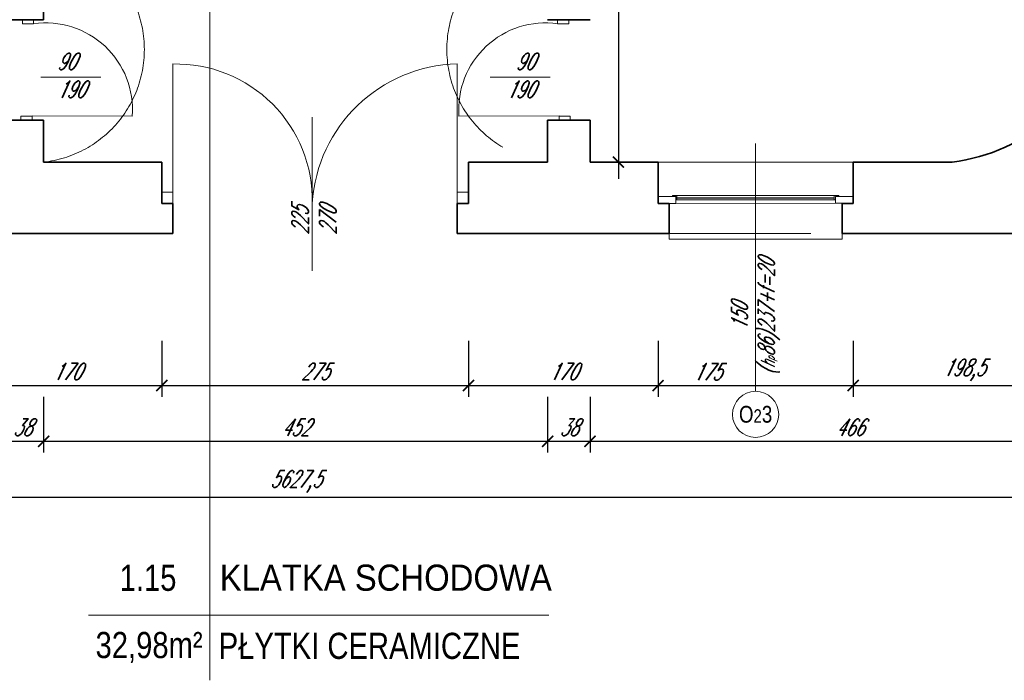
# Model space of a CAD drawing. Header units: millimetres. Extents: x 402 to 79005, y -7782 to 89952.
# Tile 148 of 256: x 24673 to 25556, y 27940 to 28532. Entities that reach past the tile are written whole.
import ezdxf

# ---------------------------------------------------------------- set-up
doc = ezdxf.new("R2010")
doc.units = ezdxf.units.MM
doc.header["$LTSCALE"] = 10
doc.linetypes.add('DASHED', pattern=[19.05, 12.7, -6.35])
doc.layers.get('0').update_dxf_attribs({"lineweight": 0})
doc.layers.get('Defpoints').update_dxf_attribs({"color": 253})
for name, color, linetype, lineweight in [('01 parter - ściany', 253, 'Continuous', 35), ('03-01_okna', 253, 'Continuous', 15), ('03_drzwi', 253, 'Continuous', 15), ('04-1_widok', 253, 'Continuous', 5), ('04-2_nad', 253, 'DASHED', 5), ('05-01_wymiary', 253, 'Continuous', 5), ('05-03_opis', 253, 'Continuous', 5)]:
    doc.layers.add(name, color=color, linetype=linetype, lineweight=lineweight)
doc.styles.add('ariel', font='ARIAL.TTF', dxfattribs={"width": 0.8})
doc.styles.add('ariel_wym', font='simplex.shx', dxfattribs={"width": 0.65, "oblique": 25})
doc.dimstyles.new('ariel 50', dxfattribs={"dimtxt": 15, "dimasz": 10, "dimexe": 10, "dimexo": 0, "dimgap": 5, "dimtad": 1, "dimdec": 1, "dimrnd": 0.5, "dimtxsty": 'ariel_wym', "dimblk": 'ARCHTICK', "dimcen": 2.5, "dimdle": 15, "dimazin": 0, "dimtfac": 1, "dimtdec": 1, "dimtix": 1, "dimtmove": 0, "dimatfit": 3, "dimldrblk": 'DOT', "dimfxl": 0, "dimarcsym": 0})
doc.dimstyles.new('ariel 50 wnętrze', dxfattribs={"dimtxt": 15, "dimasz": 10, "dimexe": 10, "dimexo": 0, "dimgap": 5, "dimtad": 1, "dimdec": 1, "dimrnd": 0.5, "dimtxsty": 'ariel_wym', "dimblk": 'ARCHTICK', "dimcen": 2.5, "dimdle": 15, "dimazin": 0, "dimtfac": 1, "dimtdec": 1, "dimtix": 1, "dimtmove": 0, "dimatfit": 3, "dimldrblk": 'DOT', "dimfxl": 0, "dimarcsym": 0})

# ---------------------------------------------------------------- blocks, each defined once
blk = doc.blocks.new('_ArchTick')
at = {"color": 0, "linetype": 'ByBlock', "const_width": 0.15}
blk.add_lwpolyline([(-0.5, -0.5), (0.5, 0.5)], dxfattribs=at)
blk = doc.blocks.new('*D981')
at = {"layer": '05-01_wymiary', "color": 0, "lineweight": -2}
for p, q in [((24630.82, 28244.19), (24630.82, 28194.19)), ((24800.82, 28244.19), (24800.82, 28194.19)), ((24615.82, 28204.19), (24815.82, 28204.19))]:
    blk.add_line(p, q, dxfattribs=at)
at = {"layer": 'Defpoints', "color": 0}
for p in [(24630.82, 28404.5), (24800.82, 28404.5), (24800.82, 28204.19)]:
    blk.add_point(p, dxfattribs=at)
at = {"layer": '05-01_wymiary', "color": 0, "lineweight": -2, "xscale": 10, "yscale": 10, "zscale": 10, "rotation": 180}
blk.add_blockref('_ArchTick', (24630.82, 28204.19), dxfattribs=at)
at = {"layer": '05-01_wymiary', "color": 0, "lineweight": -2, "xscale": 10, "yscale": 10, "zscale": 10}
blk.add_blockref('_ArchTick', (24800.82, 28204.19), dxfattribs=at)
at = {"layer": '05-01_wymiary', "color": 0, "insert": (24715.82, 28216.69), "char_height": 15, "attachment_point": 5, "style": 'ariel_wym'}
blk.add_mtext('170', dxfattribs=at)
blk = doc.blocks.new('_Dot')
at = {"color": 0, "linetype": 'ByBlock', "lineweight": -2}
blk.add_line((-0.5, 0), (-1, 0), dxfattribs=at)
at = {"color": 0, "linetype": 'ByBlock', "const_width": 0.5}
blk.add_lwpolyline([(-0.25, 0, 1), (0.25, 0, 1)], format="xyb", close=True, dxfattribs=at)
blk = doc.blocks.new('*D982')
at = {"layer": '05-01_wymiary', "color": 0, "lineweight": -2}
for p, q in [((24800.82, 28244.19), (24800.82, 28194.19)), ((25075.82, 28244.19), (25075.82, 28194.19)), ((24785.82, 28204.19), (25090.82, 28204.19))]:
    blk.add_line(p, q, dxfattribs=at)
at = {"layer": 'Defpoints', "color": 0}
for p in [(24800.82, 28404.5), (25075.82, 28404.5), (25075.82, 28204.19)]:
    blk.add_point(p, dxfattribs=at)
at = {"layer": '05-01_wymiary', "color": 0, "lineweight": -2, "xscale": 10, "yscale": 10, "zscale": 10, "rotation": 180}
blk.add_blockref('_ArchTick', (24800.82, 28204.19), dxfattribs=at)
at = {"layer": '05-01_wymiary', "color": 0, "lineweight": -2, "xscale": 10, "yscale": 10, "zscale": 10}
blk.add_blockref('_ArchTick', (25075.82, 28204.19), dxfattribs=at)
at = {"layer": '05-01_wymiary', "color": 0, "insert": (24938.32, 28216.69), "char_height": 15, "attachment_point": 5, "style": 'ariel_wym'}
blk.add_mtext('275', dxfattribs=at)
blk = doc.blocks.new('*D983')
at = {"layer": '05-01_wymiary', "color": 0, "lineweight": -2}
for p, q in [((25075.82, 28244.19), (25075.82, 28194.19)), ((25245.82, 28244.19), (25245.82, 28194.19)), ((25060.82, 28204.19), (25260.82, 28204.19))]:
    blk.add_line(p, q, dxfattribs=at)
at = {"layer": 'Defpoints', "color": 0}
for p in [(25075.82, 28404.5), (25245.82, 28404.5), (25245.82, 28204.19)]:
    blk.add_point(p, dxfattribs=at)
at = {"layer": '05-01_wymiary', "color": 0, "lineweight": -2, "xscale": 10, "yscale": 10, "zscale": 10, "rotation": 180}
blk.add_blockref('_ArchTick', (25075.82, 28204.19), dxfattribs=at)
at = {"layer": '05-01_wymiary', "color": 0, "lineweight": -2, "xscale": 10, "yscale": 10, "zscale": 10}
blk.add_blockref('_ArchTick', (25245.82, 28204.19), dxfattribs=at)
at = {"layer": '05-01_wymiary', "color": 0, "insert": (25160.82, 28216.69), "char_height": 15, "attachment_point": 5, "style": 'ariel_wym'}
blk.add_mtext('170', dxfattribs=at)
blk = doc.blocks.new('*D984')
at = {"layer": '05-01_wymiary', "color": 0, "lineweight": -2}
for p, q in [((25245.82, 28244.19), (25245.82, 28194.19)), ((25420.82, 28244.19), (25420.82, 28194.19)), ((25230.82, 28204.19), (25435.82, 28204.19))]:
    blk.add_line(p, q, dxfattribs=at)
at = {"layer": 'Defpoints', "color": 0}
for p in [(25245.82, 28404.5), (25420.82, 28404.5), (25420.82, 28204.19)]:
    blk.add_point(p, dxfattribs=at)
at = {"layer": '05-01_wymiary', "color": 0, "lineweight": -2, "xscale": 10, "yscale": 10, "zscale": 10, "rotation": 180}
blk.add_blockref('_ArchTick', (25245.82, 28204.19), dxfattribs=at)
at = {"layer": '05-01_wymiary', "color": 0, "lineweight": -2, "xscale": 10, "yscale": 10, "zscale": 10}
blk.add_blockref('_ArchTick', (25420.82, 28204.19), dxfattribs=at)
at = {"layer": '05-01_wymiary', "color": 0, "insert": (25290.01, 28216.51), "char_height": 15, "attachment_point": 5, "style": 'ariel_wym'}
blk.add_mtext('175', dxfattribs=at)
blk = doc.blocks.new('*D985')
at = {"layer": '05-01_wymiary', "color": 0, "lineweight": -2}
for p, q in [((25420.82, 28244.19), (25420.82, 28194.19)), ((25619.46, 28244.19), (25619.46, 28194.19)), ((25405.82, 28204.19), (25634.46, 28204.19))]:
    blk.add_line(p, q, dxfattribs=at)
at = {"layer": 'Defpoints', "color": 0}
for p in [(25420.82, 28404.5), (25619.46, 28340.5), (25619.46, 28204.19)]:
    blk.add_point(p, dxfattribs=at)
at = {"layer": '05-01_wymiary', "color": 0, "lineweight": -2, "xscale": 10, "yscale": 10, "zscale": 10, "rotation": 180}
blk.add_blockref('_ArchTick', (25420.82, 28204.19), dxfattribs=at)
at = {"layer": '05-01_wymiary', "color": 0, "lineweight": -2, "xscale": 10, "yscale": 10, "zscale": 10}
blk.add_blockref('_ArchTick', (25619.46, 28204.19), dxfattribs=at)
at = {"layer": '05-01_wymiary', "color": 0, "insert": (25520.14, 28218.12), "char_height": 15, "attachment_point": 5, "style": 'ariel_wym'}
blk.add_mtext('198,5', dxfattribs=at)
blk = doc.blocks.new('*D1015')
at = {"layer": '05-01_wymiary', "color": 0, "lineweight": -2}
for p, q in [((24656.83, 28194.19), (24656.83, 28144.19)), ((24694.83, 28194.19), (24694.83, 28144.19)), ((24641.83, 28154.19), (24709.83, 28154.19))]:
    blk.add_line(p, q, dxfattribs=at)
at = {"layer": 'Defpoints', "color": 0}
for p in [(24656.83, 28404.5), (24694.83, 28404.5), (24694.83, 28154.19)]:
    blk.add_point(p, dxfattribs=at)
at = {"layer": '05-01_wymiary', "color": 0, "lineweight": -2, "xscale": 10, "yscale": 10, "zscale": 10, "rotation": 180}
blk.add_blockref('_ArchTick', (24656.83, 28154.19), dxfattribs=at)
at = {"layer": '05-01_wymiary', "color": 0, "lineweight": -2, "xscale": 10, "yscale": 10, "zscale": 10}
blk.add_blockref('_ArchTick', (24694.83, 28154.19), dxfattribs=at)
at = {"layer": '05-01_wymiary', "color": 0, "insert": (24675.83, 28166.69), "char_height": 15, "attachment_point": 5, "style": 'ariel_wym'}
blk.add_mtext('38', dxfattribs=at)
blk = doc.blocks.new('*D1016')
at = {"layer": '05-01_wymiary', "color": 0, "lineweight": -2}
for p, q in [((24694.83, 28194.19), (24694.83, 28144.19)), ((25146.83, 28194.19), (25146.83, 28144.19)), ((24679.83, 28154.19), (25161.83, 28154.19))]:
    blk.add_line(p, q, dxfattribs=at)
at = {"layer": 'Defpoints', "color": 0}
for p in [(24694.83, 28404.5), (25146.83, 28404.5), (25146.83, 28154.19)]:
    blk.add_point(p, dxfattribs=at)
at = {"layer": '05-01_wymiary', "color": 0, "lineweight": -2, "xscale": 10, "yscale": 10, "zscale": 10, "rotation": 180}
blk.add_blockref('_ArchTick', (24694.83, 28154.19), dxfattribs=at)
at = {"layer": '05-01_wymiary', "color": 0, "lineweight": -2, "xscale": 10, "yscale": 10, "zscale": 10}
blk.add_blockref('_ArchTick', (25146.83, 28154.19), dxfattribs=at)
at = {"layer": '05-01_wymiary', "color": 0, "insert": (24920.83, 28166.69), "char_height": 15, "attachment_point": 5, "style": 'ariel_wym'}
blk.add_mtext('452', dxfattribs=at)
blk = doc.blocks.new('*D1017')
at = {"layer": '05-01_wymiary', "color": 0, "lineweight": -2}
for p, q in [((25146.83, 28194.19), (25146.83, 28144.19)), ((25184.83, 28194.19), (25184.83, 28144.19)), ((25131.83, 28154.19), (25199.83, 28154.19))]:
    blk.add_line(p, q, dxfattribs=at)
at = {"layer": 'Defpoints', "color": 0}
for p in [(25146.83, 28404.5), (25184.83, 28404.5), (25184.83, 28154.19)]:
    blk.add_point(p, dxfattribs=at)
at = {"layer": '05-01_wymiary', "color": 0, "lineweight": -2, "xscale": 10, "yscale": 10, "zscale": 10, "rotation": 180}
blk.add_blockref('_ArchTick', (25146.83, 28154.19), dxfattribs=at)
at = {"layer": '05-01_wymiary', "color": 0, "lineweight": -2, "xscale": 10, "yscale": 10, "zscale": 10}
blk.add_blockref('_ArchTick', (25184.83, 28154.19), dxfattribs=at)
at = {"layer": '05-01_wymiary', "color": 0, "insert": (25165.83, 28166.69), "char_height": 15, "attachment_point": 5, "style": 'ariel_wym'}
blk.add_mtext('38', dxfattribs=at)
blk = doc.blocks.new('*D1018')
at = {"layer": '05-01_wymiary', "color": 0, "lineweight": -2}
for p, q in [((25184.83, 28194.19), (25184.83, 28144.19)), ((25650.83, 28194.19), (25650.83, 28144.19)), ((25169.83, 28154.19), (25665.83, 28154.19))]:
    blk.add_line(p, q, dxfattribs=at)
at = {"layer": 'Defpoints', "color": 0}
for p in [(25650.83, 28525.31), (25184.83, 28404.5), (25650.83, 28154.19)]:
    blk.add_point(p, dxfattribs=at)
at = {"layer": '05-01_wymiary', "color": 0, "lineweight": -2, "xscale": 10, "yscale": 10, "zscale": 10, "rotation": 180}
blk.add_blockref('_ArchTick', (25184.83, 28154.19), dxfattribs=at)
at = {"layer": '05-01_wymiary', "color": 0, "lineweight": -2, "xscale": 10, "yscale": 10, "zscale": 10}
blk.add_blockref('_ArchTick', (25650.83, 28154.19), dxfattribs=at)
at = {"layer": '05-01_wymiary', "color": 0, "insert": (25417.83, 28166.69), "char_height": 15, "attachment_point": 5, "style": 'ariel_wym'}
blk.add_mtext('466', dxfattribs=at)
blk = doc.blocks.new('*D1032')
at = {"layer": '05-01_wymiary', "color": 0, "lineweight": -2}
for p, q in [((22107.33, 28144.19), (22107.33, 28094.19)), ((27734.59, 28144.19), (27734.59, 28094.19)), ((22092.33, 28104.19), (27749.59, 28104.19))]:
    blk.add_line(p, q, dxfattribs=at)
at = {"layer": 'Defpoints', "color": 0}
for p in [(22107.33, 28559.57), (27734.59, 28487.5), (27734.59, 28104.19)]:
    blk.add_point(p, dxfattribs=at)
at = {"layer": '05-01_wymiary', "color": 0, "lineweight": -2, "xscale": 10, "yscale": 10, "zscale": 10, "rotation": 180}
blk.add_blockref('_ArchTick', (22107.33, 28104.19), dxfattribs=at)
at = {"layer": '05-01_wymiary', "color": 0, "lineweight": -2, "xscale": 10, "yscale": 10, "zscale": 10}
blk.add_blockref('_ArchTick', (27734.59, 28104.19), dxfattribs=at)
at = {"layer": '05-01_wymiary', "color": 0, "insert": (24920.96, 28118.12), "char_height": 15, "attachment_point": 5, "style": 'ariel_wym'}
blk.add_mtext('5627,5', dxfattribs=at)
blk = doc.blocks.new('*D1142')
at = {"layer": '05-01_wymiary', "color": 0, "lineweight": -2}
for p, q in [((25210.25, 28829.5), (25210.25, 28389.5)), ((25200.25, 28814.5), (25220.25, 28814.5)), ((25200.25, 28404.5), (25220.25, 28404.5))]:
    blk.add_line(p, q, dxfattribs=at)
at = {"layer": 'Defpoints', "color": 0}
for p in [(25184.83, 28814.5), (25184.83, 28404.5), (25210.25, 28404.5)]:
    blk.add_point(p, dxfattribs=at)
at = {"layer": '05-01_wymiary', "color": 0, "lineweight": -2, "xscale": 10, "yscale": 10, "zscale": 10}
for p, rotation in [((25210.25, 28814.5), 90), ((25210.25, 28404.5), 270)]:
    blk.add_blockref('_ArchTick', p, dxfattribs=dict(at, rotation=rotation))
at = {"layer": '05-01_wymiary', "color": 0, "insert": (25197.75, 28609.5), "char_height": 15, "attachment_point": 5, "rotation": 90, "style": 'ariel_wym'}
blk.add_mtext('410', dxfattribs=at)

msp = doc.modelspace()

# ---------------------------------------------------------------- linework, layer by layer
at = {"layer": '01 parter - ściany'}
for p, q in [((24694.83, 28532.21), (24694.83, 28606.5)), ((24694.83, 28532.21), (24656.83, 28532.21)), ((25146.83, 28532.21), (25184.83, 28532.21)), ((24694.83, 28442.21), (24656.83, 28442.21)), ((24694.83, 28404.5), (24694.83, 28442.21)), ((25184.83, 28442.21), (25146.83, 28442.21)), ((25146.83, 28442.21), (25146.83, 28404.5)), ((25184.83, 28442.21), (25184.83, 28404.5)), ((25184.83, 28442.21), (25184.83, 28404.5)), ((24800.82, 28404.5), (24694.83, 28404.5)), ((24800.82, 28367.49), (24800.82, 28404.5)), ((25146.83, 28404.5), (25075.82, 28404.5)), ((25075.82, 28367.49), (25075.82, 28404.5)), ((25245.82, 28404.5), (25184.83, 28404.5)), ((25245.82, 28367.49), (25245.82, 28404.5)), ((25509.51, 28404.5), (25420.82, 28404.5)), ((25420.82, 28367.49), (25420.82, 28404.5)), ((24810.82, 28367.49), (24800.82, 28367.49)), ((24810.82, 28340.5), (24810.82, 28367.49)), ((25065.82, 28340.5), (25065.82, 28367.49)), ((25065.82, 28367.49), (25075.82, 28367.49)), ((25255.82, 28367.49), (25245.82, 28367.49)), ((25255.82, 28340.5), (25255.82, 28367.49)), ((25410.82, 28340.5), (25410.82, 28367.49)), ((25410.82, 28367.49), (25420.82, 28367.49)), ((24810.82, 28340.5), (24620.82, 28340.5)), ((25255.82, 28340.5), (25065.82, 28340.5)), ((25619.46, 28340.5), (25410.82, 28340.5))]:
    msp.add_line(p, q, dxfattribs=at)
msp.add_arc((25487.95, 28572.78), 169.66, 277.30228, 343.7505, dxfattribs=at)
at = {"layer": '03-01_okna', "linetype": 'Continuous', "lineweight": 0}
for p, q in [((25261.83, 28370.55), (25404.82, 28370.56)), ((25404.82, 28367.56), (25261.83, 28367.55)), ((25262.83, 28374.55), (25262.83, 28370.55)), ((25262.83, 28372.55), (25403.82, 28372.56)), ((25262.83, 28372.05), (25403.82, 28372.06)), ((25403.82, 28374.56), (25403.82, 28370.56)), ((25255.8, 28340.5), (25255.8, 28335.5)), ((25255.8, 28335.5), (25410.82, 28335.5)), ((25410.82, 28340.5), (25410.82, 28335.5))]:
    msp.add_line(p, q, dxfattribs=at)
at = {"layer": '03-01_okna', "linetype": 'DASHED'}
msp.add_line((25255.8, 28340.5), (25410.82, 28340.5), dxfattribs=at)
at = {"layer": '03-01_okna', "linetype": 'Continuous', "lineweight": 0}
for points in [[(25261.83, 28373.55), (25245.83, 28373.55), (25245.83, 28367.55), (25261.83, 28367.55)], [(25420.82, 28373.56), (25404.82, 28373.56), (25404.82, 28367.56), (25420.82, 28367.56)]]:
    msp.add_lwpolyline(points, close=True, dxfattribs=at)
msp.add_lwpolyline([(25258.83, 28373.55), (25258.83, 28374.55), (25407.82, 28374.56), (25407.82, 28373.56)], dxfattribs=at)
at = {"layer": '03_drzwi'}
for p, q in [((24675.83, 28528.6), (24675.83, 28532.21)), ((24685.93, 28528.6), (24675.83, 28528.6)), ((24685.93, 28532.21), (24685.93, 28528.6)), ((25155.74, 28532.21), (25155.74, 28528.6)), ((25155.74, 28528.6), (25165.83, 28528.6)), ((25165.83, 28528.6), (25165.83, 28532.21)), ((24810.82, 28367.49), (24810.82, 28492.49)), ((25065.82, 28367.49), (25065.82, 28492.49)), ((24746.31, 28480.81), (24692.47, 28480.79)), ((25095.36, 28480.81), (25149.2, 28480.79)), ((24684.6, 28445.81), (24674.51, 28445.81)), ((24674.51, 28445.81), (24674.51, 28442.21)), ((24774.35, 28445.81), (24684.6, 28445.88)), ((24684.6, 28442.21), (24684.6, 28445.81)), ((24935.81, 28444.93), (24935.83, 28307.17)), ((25067.32, 28445.81), (25157.06, 28445.88)), ((25157.06, 28442.21), (25157.06, 28445.81)), ((25157.06, 28445.81), (25167.16, 28445.81)), ((25167.16, 28445.81), (25167.16, 28442.21)), ((24800.82, 28377.49), (24810.82, 28377.49)), ((24810.82, 28367.49), (24810.82, 28377.49)), ((24935.63, 28377.49), (24936.81, 28377.49)), ((25065.82, 28377.49), (25075.82, 28377.49)), ((25065.82, 28367.49), (25065.82, 28377.49)), ((24800.82, 28367.49), (24810.82, 28367.49)), ((24800.82, 28367.49), (24810.82, 28367.49)), ((25065.82, 28367.49), (25075.82, 28367.49))]:
    msp.add_line(p, q, dxfattribs=at)
for centre, radius, start, end in [((24696.79, 28451.6), 77.77, 355.73314, 98.03107), ((25144.87, 28451.6), 77.77, 81.96893, 184.26686), ((24813.49, 28370.16), 122.36, 358.75058, 91.24942), ((25068.6, 28359.5), 133.02, 91.19671, 176.55669)]:
    msp.add_arc(centre, radius, start, end, dxfattribs=at)
at = {"layer": '04-1_widok'}
msp.add_line((25420.82, 28404.5), (25245.82, 28404.5), dxfattribs=at)
at = {"layer": '04-2_nad', "ltscale": 2}
for centre, start, end in [((24683.58, 28505.5), 276.35872, 83.64128), ((25158.09, 28505.5), 96.35872, 263.64128)]:
    msp.add_arc(centre, 101.63, start, end, dxfattribs=at)
at = {"layer": '05-03_opis'}
for p, q in [((24843.92, 28563.5), (24843.92, 27939.9)), ((24735, 27998.26), (25148, 27998.26))]:
    msp.add_line(p, q, dxfattribs=at)
at = {"layer": '05-03_opis', "lineweight": 0}
msp.add_line((25333.31, 28421.09), (25333.31, 28199.01), dxfattribs=at)
msp.add_circle((25333.31, 28178.32), 20.69, dxfattribs=at)

# ---------------------------------------------------------------- texts
at = {"layer": '03_drzwi', "char_height": 15, "width": 160.5905, "style": 'ariel_wym'}
for insert, attachment_point in [((24706.83, 28502.3), 1), ((25134.84, 28502.3), 3)]:
    msp.add_mtext('90\\P190', dxfattribs=dict(at, insert=insert, attachment_point=attachment_point))
at = {"layer": '03_drzwi', "insert": (24957.32, 28339.45), "char_height": 15, "width": 160.5905, "attachment_point": 7, "rotation": 90, "style": 'ariel_wym'}
msp.add_mtext('225\\P270', dxfattribs=at)
at = {"layer": '05-03_opis', "lineweight": 0, "insert": (25333.31, 28265.89), "char_height": 14.4, "width": 62.6613, "attachment_point": 5, "rotation": 90, "style": 'ariel_wym'}
msp.add_mtext('150\\P({\\H0.8333x;h\\H0.6x;p}86)237+f=20', dxfattribs=at)
at = {"layer": '05-03_opis', "lineweight": 0, "insert": (25333.31, 28178.32), "char_height": 15, "width": 75.1935, "attachment_point": 5, "style": 'ariel'}
msp.add_mtext('O{\\H0.8x;2}3', dxfattribs=at)
at = {"layer": '05-03_opis', "char_height": 23.4234, "style": 'ariel'}
for s, insert, width, attachment_point in [('{\\fArial|b0|i0|c238|p34;1.15}', (24788.52, 28031.64), 108.9126, 5), ('\\W0.9;{\\fArial|b0|i0|c238|p34;KLATKA SCHODOWA}', (24852.83, 28031.78), 356.6375, 4), ('{\\fArial|b0|i0|c238|p34;32,98m²}', (24789.46, 27969.35), 108.9126, 5), ('{\\fArial|b0|i0|c238|p34;PŁYTKI CERAMICZNE}', (24851.89, 27970.64), 322.789, 4)]:
    msp.add_mtext(s, dxfattribs=dict(at, insert=insert, width=width, attachment_point=attachment_point))

# ---------------------------------------------------------------- dimensions: what is measured, and where the dimension line sits
at = {"layer": '05-01_wymiary'}
dim = msp.add_linear_dim(base=(25210.25, 28404.5), p1=(25184.83, 28814.5), p2=(25184.83, 28404.5), angle=90, dimstyle='ariel 50 wnętrze', override={"dimtmove": 1}, dxfattribs=at)
dim.commit()
dim.dimension.update_dxf_attribs({"geometry": '*D1142', "text_midpoint": (25197.75, 28609.5)})
dim = msp.add_linear_dim(base=(27734.59, 28104.19), p1=(22107.33, 28559.57), p2=(27734.59, 28487.5), dimstyle='ariel 50', dxfattribs=at)
dim.commit()
dim.dimension.update_dxf_attribs({"geometry": '*D1032', "text_midpoint": (24920.96, 28118.12)})
for base, p1, p2, picture, middle in [((25650.83, 28154.19), (25184.83, 28404.5), (25650.83, 28525.31), '*D1018', (25417.83, 28166.69)), ((24800.82, 28204.19), (24630.82, 28404.5), (24800.82, 28404.5), '*D981', (24715.82, 28216.69)), ((24694.83, 28154.19), (24656.83, 28404.5), (24694.83, 28404.5), '*D1015', (24675.83, 28166.69)), ((25146.83, 28154.19), (24694.83, 28404.5), (25146.83, 28404.5), '*D1016', (24920.83, 28166.69)), ((25075.82, 28204.19), (24800.82, 28404.5), (25075.82, 28404.5), '*D982', (24938.32, 28216.69)), ((25245.82, 28204.19), (25075.82, 28404.5), (25245.82, 28404.5), '*D983', (25160.82, 28216.69)), ((25184.83, 28154.19), (25146.83, 28404.5), (25184.83, 28404.5), '*D1017', (25165.83, 28166.69)), ((25619.46, 28204.19), (25420.82, 28404.5), (25619.46, 28340.5), '*D985', (25520.14, 28218.12))]:
    dim = msp.add_linear_dim(base=base, p1=p1, p2=p2, dimstyle='ariel 50', override={"dimtmove": 1}, dxfattribs=at)
    dim.commit()
    dim.dimension.update_dxf_attribs({"geometry": picture, "text_midpoint": middle})
dim = msp.add_linear_dim(base=(25420.82, 28204.19), p1=(25245.82, 28404.5), p2=(25420.82, 28404.5), dimstyle='ariel 50', override={"dimtmove": 1}, dxfattribs=at)
dim.commit()
dim.dimension.update_dxf_attribs({"geometry": '*D984', "text_midpoint": (25290.01, 28204.01), "dimtype": 160})

doc.saveas('drawing.dxf')
